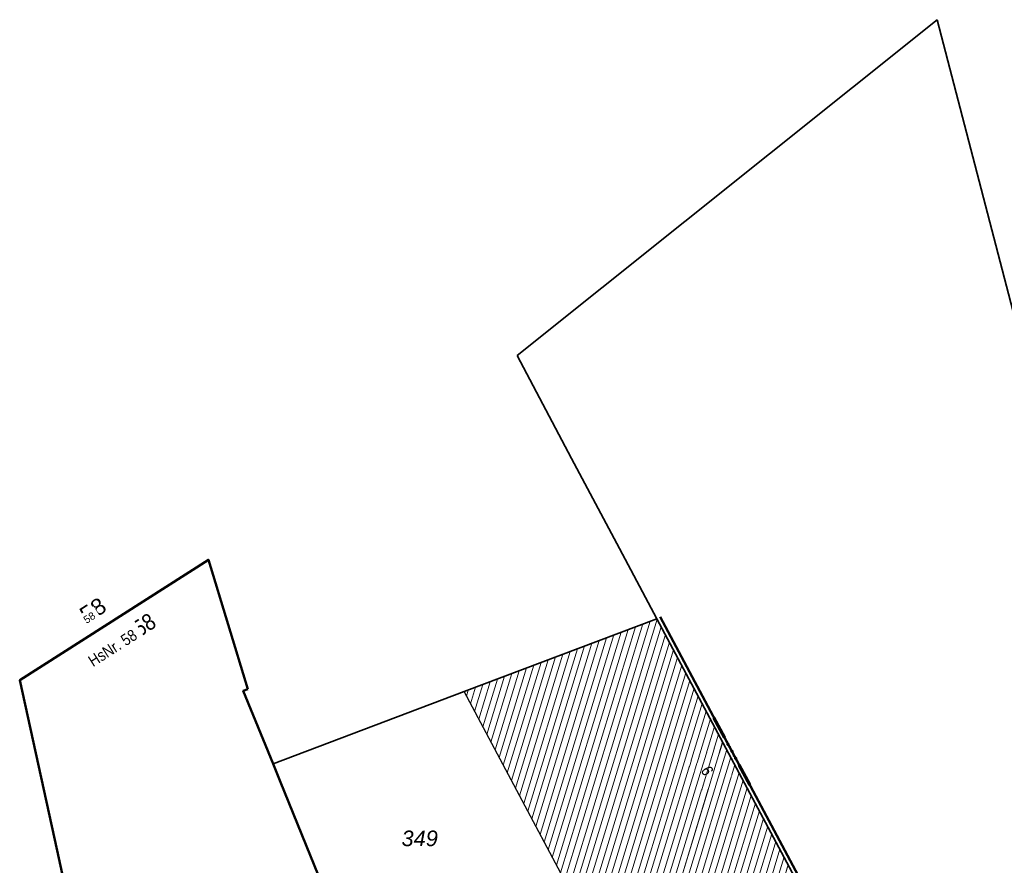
# Model space of a CAD drawing. Header units: millimetres. Extents: x 32365810 to 32368499, y 5620272 to 5622478.
# Tile 255 of 256: x 32366672 to 32366732, y 5620911 to 5620963. Entities that reach past the tile are written whole.
import ezdxf

# ---------------------------------------------------------------- set-up
doc = ezdxf.new("R2010")
doc.units = ezdxf.units.MM
for name, pattern in [('1600.1047', [0]), ('1600.2013', [0, 0]), ('1600.2028', [0]), ('1600.2505', [0])]:
    doc.linetypes.add(name, pattern=pattern)
doc.layers.get('0').update_dxf_attribs({"color": 1, "linetype": 'CONTINUOUS'})
doc.layers.add('_K_Flurstücke_Grenzpunkte', color=251, linetype='CONTINUOUS', lineweight=50)
doc.layers.add('_K_Gebäude', color=251, linetype='CONTINUOUS')
doc.layers.add('_K_Lagebezeichnungen', color=251, linetype='CONTINUOUS')
for name, color, linetype, transparency in [('Flurstücke_Grenzpunkte', 11, 'CONTINUOUS', 0.75), ('Gebäude', 31, 'CONTINUOUS', 0.75), ('Lagebezeichnungen', 12, 'CONTINUOUS', 0.75)]:
    doc.layers.add(name, color=color, linetype=linetype, transparency=transparency)
doc.styles.add('Flurstücksnummer - K 10 700', font='ariali.ttf')
doc.styles.add('Hausnummern NRW', font='arial.ttf', dxfattribs={"width": 0.85})
doc.styles.add('Koordinaten der Kartenecken - N 6 380', font='arial.ttf')

# ---------------------------------------------------------------- blocks, each defined once
blk = doc.blocks.new('Flurgrenze_ Begleitsignatur')
at = {"color": 0, "lineweight": -2}
for p, q in [((-0.29, 0), (-0.12, 0)), ((0.12, 0), (0.29, 0))]:
    blk.add_line(p, q, dxfattribs=at)
for p in [(-0.06, 0), (0, 0), (0.06, 0)]:
    blk.add_point(p, dxfattribs=at)
blk = doc.blocks.new('O249')
at = {"layer": 'Flurstücke_Grenzpunkte', "color": 251, "linetype": '1600.2013', "lineweight": 50, "true_color": 0x566563}
for p, q in [((32366219.61548, 5622267.682974), (32366210.87348, 5622284.055974)), ((32366220.491462, 5622266.043008), (32366219.615462, 5622267.683008))]:
    blk.add_line(p, q, dxfattribs=at)
at = {"layer": 'Flurstücke_Grenzpunkte', "color": 251, "lineweight": 50, "true_color": 0x566563, "xscale": 5, "yscale": 5, "zscale": 5}
for p, rotation in [((32366215.24448, 5622275.869474), 118.098998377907), ((32366220.053462, 5622266.863008), 118.10874099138)]:
    blk.add_blockref('Flurgrenze_ Begleitsignatur', p, dxfattribs=dict(at, rotation=rotation))
blk = doc.blocks.new('O1457')
at = {"layer": 'Flurstücke_Grenzpunkte', "color": 7, "linetype": '1600.2028', "lineweight": 35}
for p, q in [((32366183.355, 5622287.542), (32366171.852, 5622280.198)), ((32366185.747, 5622279.649), (32366183.355, 5622287.542)), ((32366171.852, 5622280.198), (32366174.132, 5622269.82)), ((32366185.476, 5622279.546), (32366185.747, 5622279.649)), ((32366187.294, 5622275.106), (32366185.476, 5622279.546)), ((32366187.748, 5622273.996), (32366187.294, 5622275.106)), ((32366194.978, 5622256.196), (32366187.748, 5622273.996)), ((32366174.132, 5622269.82), (32366175.44, 5622263.863)), ((32366175.44, 5622263.863), (32366178.176, 5622251.85)), ((32366194.978, 5622256.196), (32366192.194, 5622255.378)), ((32366192.194, 5622255.378), (32366187.796, 5622254.173)), ((32366187.796, 5622254.173), (32366181.92, 5622252.747)), ((32366178.176, 5622251.85), (32366181.92, 5622252.747))]:
    blk.add_line(p, q, dxfattribs=at)
at = {"layer": 'Flurstücke_Grenzpunkte', "color": 7, "lineweight": 18, "insert": (32366181.84, 5622263.254), "char_height": 0.95, "attachment_point": 8, "line_spacing_factor": 0.69, "style": 'Flurstücksnummer - K 10 700', "bg_fill": 2}
blk.add_mtext('264', dxfattribs=at)
blk = doc.blocks.new('O1529')
at = {"layer": 'Flurstücke_Grenzpunkte', "color": 7, "linetype": '1600.2028', "lineweight": 35}
for p, q in [((32366227.759, 5622320.445), (32366202.172, 5622299.991)), ((32366234.484, 5622294.55), (32366227.759, 5622320.445)), ((32366202.172, 5622299.991), (32366205.469, 5622293.702)), ((32366205.469, 5622293.702), (32366208.393, 5622288.226)), ((32366208.393, 5622288.226), (32366210.675, 5622283.95)), ((32366210.675, 5622283.95), (32366219.417, 5622267.577))]:
    blk.add_line(p, q, dxfattribs=at)
blk = doc.blocks.new('O1664')
at = {"layer": 'Flurstücke_Grenzpunkte', "color": 7, "linetype": '1600.2028', "lineweight": 35}
for p, q in [((32366210.675, 5622283.95), (32366198.929, 5622279.507)), ((32366210.675, 5622283.95), (32366219.417, 5622267.577)), ((32366198.929, 5622279.507), (32366187.294, 5622275.106)), ((32366187.748, 5622273.996), (32366187.294, 5622275.106)), ((32366194.978, 5622256.196), (32366187.748, 5622273.996)), ((32366219.417, 5622267.577), (32366220.293, 5622265.937)), ((32366220.293, 5622265.937), (32366210.567, 5622260.775)), ((32366209.377, 5622260.425), (32366202.254, 5622258.333)), ((32366210.567, 5622260.775), (32366209.377, 5622260.425)), ((32366202.254, 5622258.333), (32366195.698, 5622256.408)), ((32366195.698, 5622256.408), (32366194.978, 5622256.196))]:
    blk.add_line(p, q, dxfattribs=at)
at = {"layer": 'Flurstücke_Grenzpunkte', "color": 7, "lineweight": 18, "insert": (32366196.225, 5622270.076), "char_height": 0.95, "attachment_point": 8, "line_spacing_factor": 0.69, "style": 'Flurstücksnummer - K 10 700', "bg_fill": 2}
blk.add_mtext('349', dxfattribs=at)
blk = doc.blocks.new('O3146')
at = {"layer": 'Gebäude', "color": 7, "linetype": '1600.2505', "lineweight": 18}
for p, q in [((32366210.675, 5622283.95), (32366198.929, 5622279.507)), ((32366219.417, 5622267.577), (32366210.675, 5622283.95)), ((32366198.929, 5622279.507), (32366208.373, 5622261.763)), ((32366220.293, 5622265.937), (32366219.417, 5622267.577)), ((32366221.356, 5622263.944), (32366220.293, 5622265.937)), ((32366222.061, 5622262.61), (32366221.356, 5622263.944)), ((32366222.061, 5622262.61), (32366212.324, 5622257.493)), ((32366208.373, 5622261.763), (32366211.012, 5622256.804)), ((32366211.012, 5622256.804), (32366212.324, 5622257.493))]:
    blk.add_line(p, q, dxfattribs=at)
at = {"layer": 'Lagebezeichnungen', "color": 7, "lineweight": 18, "insert": (32366213.431, 5622274.514), "char_height": 0.7, "attachment_point": 8, "rotation": 298.10305, "line_spacing_factor": 0.69, "style": 'Hausnummern NRW', "bg_fill": 2}
blk.add_mtext('6', dxfattribs=at)
blk = doc.blocks.new('*X1374')
at = {"color": 253, "linetype": '1600.1047', "lineweight": 18, "true_color": 0xb2b2b2}
for p, q in [((32366205.3019, 5622267.533183), (32366210.266443, 5622283.795461)), ((32366205.551067, 5622267.06503), (32366210.694536, 5622283.91341)), ((32366204.305229, 5622269.405792), (32366208.493358, 5622283.12478)), ((32366204.554397, 5622268.937639), (32366208.936629, 5622283.29245)), ((32366204.803564, 5622268.469487), (32366209.379901, 5622283.46012)), ((32366205.052732, 5622268.001335), (32366209.823172, 5622283.62779)), ((32366205.800235, 5622266.596878), (32366210.943992, 5622283.446202)), ((32366203.557726, 5622270.810248), (32366207.163544, 5622282.621769)), ((32366203.806894, 5622270.342096), (32366207.606816, 5622282.789439)), ((32366204.056062, 5622269.873944), (32366208.050087, 5622282.95711)), ((32366206.049402, 5622266.128726), (32366211.193447, 5622282.978993)), ((32366206.29857, 5622265.660573), (32366211.442903, 5622282.511784)), ((32366202.561056, 5622272.682857), (32366205.390459, 5622281.951088)), ((32366202.810223, 5622272.214705), (32366205.83373, 5622282.118758)), ((32366203.059391, 5622271.746553), (32366206.277002, 5622282.286429)), ((32366203.308559, 5622271.278401), (32366206.720273, 5622282.454099)), ((32366206.547738, 5622265.192421), (32366211.692359, 5622282.044576)), ((32366201.564385, 5622274.555466), (32366203.617374, 5622281.280407)), ((32366201.813553, 5622274.087314), (32366204.060645, 5622281.448077)), ((32366202.062721, 5622273.619162), (32366204.503916, 5622281.615748)), ((32366202.311888, 5622273.15101), (32366204.947188, 5622281.783418)), ((32366206.796905, 5622264.724269), (32366211.941814, 5622281.577367)), ((32366200.816883, 5622275.959923), (32366202.28756, 5622280.777397)), ((32366201.06605, 5622275.491771), (32366202.730831, 5622280.945067)), ((32366201.315218, 5622275.023619), (32366203.174102, 5622281.112737)), ((32366207.046073, 5622264.256117), (32366212.19127, 5622281.110159)), ((32366199.820212, 5622277.832532), (32366200.514474, 5622280.106716)), ((32366200.06938, 5622277.36438), (32366200.957746, 5622280.274386)), ((32366200.318547, 5622276.896228), (32366201.401017, 5622280.442056)), ((32366200.567715, 5622276.428075), (32366201.844288, 5622280.609726)), ((32366207.29524, 5622263.787964), (32366212.440726, 5622280.64295)), ((32366207.544408, 5622263.319812), (32366212.690181, 5622280.175741)), ((32366199.072709, 5622279.236989), (32366199.18466, 5622279.603705)), ((32366199.321877, 5622278.768837), (32366199.627932, 5622279.771375)), ((32366199.571045, 5622278.300685), (32366200.071203, 5622279.939045)), ((32366207.793576, 5622262.85166), (32366212.939637, 5622279.708533)), ((32366208.042743, 5622262.383508), (32366213.189093, 5622279.241324)), ((32366208.291911, 5622261.915355), (32366213.438549, 5622278.774115)), ((32366208.54107, 5622261.447176), (32366213.688004, 5622278.306907)), ((32366208.790225, 5622260.978983), (32366213.93746, 5622277.839698)), ((32366209.03938, 5622260.51079), (32366214.186916, 5622277.37249)), ((32366209.288536, 5622260.042597), (32366214.436371, 5622276.905281)), ((32366209.537691, 5622259.574405), (32366214.685827, 5622276.438072)), ((32366209.786846, 5622259.106212), (32366214.935283, 5622275.970864)), ((32366210.036001, 5622258.638019), (32366215.184738, 5622275.503655)), ((32366210.285157, 5622258.169826), (32366215.434194, 5622275.036446)), ((32366210.534312, 5622257.701634), (32366215.68365, 5622274.569238)), ((32366210.783467, 5622257.233441), (32366215.933105, 5622274.102029)), ((32366211.050649, 5622256.824296), (32366216.182561, 5622273.634821)), ((32366211.517593, 5622257.069513), (32366216.432017, 5622273.167612)), ((32366211.984538, 5622257.314731), (32366216.681472, 5622272.700403)), ((32366212.4515, 5622257.560004), (32366216.930928, 5622272.233195)), ((32366212.918508, 5622257.805426), (32366217.180384, 5622271.765986)), ((32366213.385515, 5622258.050849), (32366217.429839, 5622271.298777)), ((32366213.852523, 5622258.296271), (32366217.679295, 5622270.831569)), ((32366214.31953, 5622258.541693), (32366217.928751, 5622270.36436)), ((32366214.786538, 5622258.787116), (32366218.178206, 5622269.897152)), ((32366215.253545, 5622259.032538), (32366218.427662, 5622269.429943)), ((32366215.720552, 5622259.27796), (32366218.677118, 5622268.962734)), ((32366216.18756, 5622259.523383), (32366218.926573, 5622268.495526)), ((32366216.654567, 5622259.768805), (32366219.176029, 5622268.028317)), ((32366217.121575, 5622260.014227), (32366219.425486, 5622267.561113)), ((32366217.588582, 5622260.259649), (32366219.674979, 5622267.094026)), ((32366218.05559, 5622260.505072), (32366219.924472, 5622266.626939)), ((32366218.522597, 5622260.750494), (32366220.173964, 5622266.159852)), ((32366218.989605, 5622260.995916), (32366220.423388, 5622265.692538)), ((32366219.456612, 5622261.241339), (32366220.672748, 5622265.225016)), ((32366219.92362, 5622261.486761), (32366220.922108, 5622264.757495)), ((32366220.390627, 5622261.732183), (32366221.171469, 5622264.289974)), ((32366220.857635, 5622261.977606), (32366221.420612, 5622263.821741)), ((32366221.324642, 5622262.223028), (32366221.669136, 5622263.351483)), ((32366221.791649, 5622262.46845), (32366221.917661, 5622262.881225))]:
    blk.add_line(p, q, dxfattribs=at)

msp = doc.modelspace()

# ---------------------------------------------------------------- linework, layer by layer
at = {"layer": '_K_Flurstücke_Grenzpunkte', "linetype": '1600.2028', "lineweight": 35}
for p, q in [((32366727.584, 5620962.699), (32366701.997, 5620942.245)), ((32366734.309, 5620936.804), (32366727.584, 5620962.699)), ((32366701.997, 5620942.245), (32366705.294, 5620935.956)), ((32366705.294, 5620935.956), (32366708.218, 5620930.48)), ((32366708.218, 5620930.48), (32366710.5, 5620926.204)), ((32366710.5, 5620926.204), (32366698.754, 5620921.761)), ((32366710.5, 5620926.204), (32366719.242, 5620909.831)), ((32366710.5, 5620926.204), (32366719.242, 5620909.831)), ((32366698.754, 5620921.761), (32366687.119, 5620917.36)), ((32366687.573, 5620916.25), (32366687.119, 5620917.36)), ((32366694.803, 5620898.45), (32366687.573, 5620916.25))]:
    msp.add_line(p, q, dxfattribs=at)
at = {"layer": '_K_Flurstücke_Grenzpunkte', "linetype": '1600.2028'}
msp.add_lwpolyline([(32366685.572, 5620921.903), (32366683.18, 5620929.796), (32366671.677, 5620922.452), (32366673.957, 5620912.074), (32366675.265, 5620906.117), (32366678.001, 5620894.104), (32366681.745, 5620895.001), (32366687.621, 5620896.427), (32366692.019, 5620897.632), (32366694.803, 5620898.45), (32366687.573, 5620916.25), (32366687.119, 5620917.36), (32366685.301, 5620921.8)], close=True, dxfattribs=at)
at = {"layer": '_K_Gebäude', "linetype": '1600.1047', "lineweight": 18}
for p, q in [((32366705.127, 5620909.787), (32366710.092, 5620926.049)), ((32366705.376, 5620909.319), (32366710.52, 5620926.167)), ((32366704.38, 5620911.191), (32366708.762, 5620925.546)), ((32366704.629, 5620910.723), (32366709.205, 5620925.714)), ((32366704.878, 5620910.255), (32366709.649, 5620925.881)), ((32366705.626, 5620908.851), (32366710.769, 5620925.7)), ((32366703.383, 5620913.064), (32366706.989, 5620924.875)), ((32366703.632, 5620912.596), (32366707.432, 5620925.043)), ((32366703.881, 5620912.128), (32366707.876, 5620925.211)), ((32366704.131, 5620911.659), (32366708.319, 5620925.378)), ((32366705.875, 5620908.382), (32366711.019, 5620925.233)), ((32366702.386, 5620914.937), (32366705.216, 5620924.205)), ((32366702.636, 5620914.468), (32366705.659, 5620924.372)), ((32366702.885, 5620914), (32366706.102, 5620924.54)), ((32366703.134, 5620913.532), (32366706.546, 5620924.708)), ((32366706.124, 5620907.914), (32366711.268, 5620924.765)), ((32366706.373, 5620907.446), (32366711.518, 5620924.298)), ((32366701.639, 5620916.341), (32366703.886, 5620923.702)), ((32366701.888, 5620915.873), (32366704.329, 5620923.869)), ((32366702.137, 5620915.405), (32366704.773, 5620924.037)), ((32366706.622, 5620906.978), (32366711.767, 5620923.831)), ((32366700.642, 5620918.214), (32366702.113, 5620923.031)), ((32366700.891, 5620917.745), (32366702.556, 5620923.199)), ((32366701.141, 5620917.277), (32366703, 5620923.366)), ((32366701.39, 5620916.809), (32366703.443, 5620923.534)), ((32366706.872, 5620906.51), (32366712.017, 5620923.364)), ((32366699.895, 5620919.618), (32366700.783, 5620922.528)), ((32366700.144, 5620919.15), (32366701.226, 5620922.696)), ((32366700.393, 5620918.682), (32366701.67, 5620922.863)), ((32366707.121, 5620906.042), (32366712.266, 5620922.897)), ((32366707.37, 5620905.573), (32366712.516, 5620922.429)), ((32366698.898, 5620921.491), (32366699.01, 5620921.857)), ((32366699.147, 5620921.022), (32366699.453, 5620922.025)), ((32366699.396, 5620920.554), (32366699.897, 5620922.193)), ((32366699.646, 5620920.086), (32366700.34, 5620922.36)), ((32366707.619, 5620905.105), (32366712.765, 5620921.962)), ((32366707.868, 5620904.637), (32366713.015, 5620921.495)), ((32366708.117, 5620904.169), (32366713.264, 5620921.028)), ((32366708.366, 5620903.701), (32366713.513, 5620920.561)), ((32366708.616, 5620903.233), (32366713.763, 5620920.093)), ((32366708.865, 5620902.764), (32366714.012, 5620919.626)), ((32366709.114, 5620902.296), (32366714.262, 5620919.159)), ((32366709.363, 5620901.828), (32366714.511, 5620918.692)), ((32366709.612, 5620901.36), (32366714.761, 5620918.225)), ((32366709.861, 5620900.892), (32366715.01, 5620917.757)), ((32366710.111, 5620900.423), (32366715.26, 5620917.29)), ((32366710.36, 5620899.955), (32366715.509, 5620916.823)), ((32366710.609, 5620899.487), (32366715.759, 5620916.356)), ((32366710.876, 5620899.078), (32366716.008, 5620915.888)), ((32366711.343, 5620899.323), (32366716.257, 5620915.421)), ((32366711.81, 5620899.568), (32366716.507, 5620914.954)), ((32366712.277, 5620899.814), (32366716.756, 5620914.487)), ((32366712.744, 5620900.059), (32366717.006, 5620914.02)), ((32366713.211, 5620900.305), (32366717.255, 5620913.552)), ((32366713.678, 5620900.55), (32366717.505, 5620913.085)), ((32366714.145, 5620900.795), (32366717.754, 5620912.618)), ((32366714.612, 5620901.041), (32366718.004, 5620912.151)), ((32366715.079, 5620901.286), (32366718.253, 5620911.684)), ((32366715.546, 5620901.532), (32366718.503, 5620911.216))]:
    msp.add_line(p, q, dxfattribs=at)

# ---------------------------------------------------------------- block references
at = {"layer": '_K_Flurstücke_Grenzpunkte', "color": 251, "lineweight": 60, "true_color": 0x566563, "xscale": 7.999999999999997, "yscale": 7.999999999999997, "zscale": 7.999999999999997, "rotation": 118.098998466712}
msp.add_blockref('Flurgrenze_ Begleitsignatur', (32366715.07, 5620918.123), dxfattribs=at)

# ---------------------------------------------------------------- texts
at = {"layer": '_K_Lagebezeichnungen', "style": 'Koordinaten der Kartenecken - N 6 380'}
msp.add_text('58', height=1, rotation=32.57671, dxfattribs=at).set_placement((32366675.75, 5620925.882))
at = {"layer": '_K_Lagebezeichnungen', "style": 'Hausnummern NRW', "width": 0.85}
msp.add_text('HsNr. 58', height=1, rotation=32.57671, dxfattribs=at).set_placement((32366676.135, 5620923.239))

# ---------------------------------------------------------------- next in the draw order: texts
at = {"layer": '_K_Flurstücke_Grenzpunkte', "lineweight": 18, "insert": (32366696.05, 5620912.33), "char_height": 1.3, "attachment_point": 8, "line_spacing_factor": 0.69, "style": 'Flurstücksnummer - K 10 700', "bg_fill": 2}
msp.add_mtext('349', dxfattribs=at)
at = {"layer": '_K_Lagebezeichnungen', "lineweight": 18, "insert": (32366713.256, 5620916.768), "char_height": 1, "attachment_point": 8, "rotation": 298.103, "line_spacing_factor": 0.69, "style": 'Hausnummern NRW', "bg_fill": 2}
msp.add_mtext('6', dxfattribs=at)
at = {"layer": 'Lagebezeichnungen', "color": 7, "lineweight": 18, "insert": (32366675.801, 5620926.459), "char_height": 0.4565, "attachment_point": 2, "rotation": 32.57675, "line_spacing_factor": 0.69, "style": 'Koordinaten der Kartenecken - N 6 380', "bg_fill": 2}
msp.add_mtext('58', dxfattribs=at)

# ---------------------------------------------------------------- next in the draw order: linework, layer by layer
at = {"layer": '_K_Gebäude', "linetype": '1600.2505', "lineweight": -2}
msp.add_lwpolyline([(32366710.837, 5620899.058), (32366708.198, 5620904.017), (32366698.754, 5620921.761), (32366710.5, 5620926.204), (32366719.242, 5620909.831), (32366720.118, 5620908.191), (32366721.181, 5620906.198), (32366721.886, 5620904.864), (32366712.149, 5620899.747)], close=True, dxfattribs=at)

# ---------------------------------------------------------------- next in the draw order: block references
at = {"layer": 'Flurstücke_Grenzpunkte', "color": 7, "true_color": 0xffffff}
msp.add_blockref('O249', (499.825, -1357.746), dxfattribs=at)

# ---------------------------------------------------------------- next in the draw order: texts
at = {"layer": 'Lagebezeichnungen', "color": 7, "lineweight": 18, "insert": (32366677.534, 5620924.12), "char_height": 0.7, "attachment_point": 8, "rotation": 32.57675, "line_spacing_factor": 0.69, "style": 'Hausnummern NRW', "bg_fill": 2}
msp.add_mtext('HsNr. 58', dxfattribs=at)

# ---------------------------------------------------------------- next in the draw order: block references
at = {"layer": 'Flurstücke_Grenzpunkte', "color": 7, "true_color": 0xffffff}
for name in ['O1529', 'O1457']:
    msp.add_blockref(name, (499.825, -1357.746), dxfattribs=at)

# ---------------------------------------------------------------- next in the draw order: block references
msp.add_blockref('O1664', (499.825, -1357.746), dxfattribs=at)

# ---------------------------------------------------------------- next in the draw order: block references
at = {"layer": 'Gebäude', "color": 7, "true_color": 0xffffff}
msp.add_blockref('O3146', (499.825, -1357.746), dxfattribs=at)

# ---------------------------------------------------------------- next in the draw order: block references
msp.add_blockref('*X1374', (499.825, -1357.746), dxfattribs=at)

doc.saveas('drawing.dxf')
